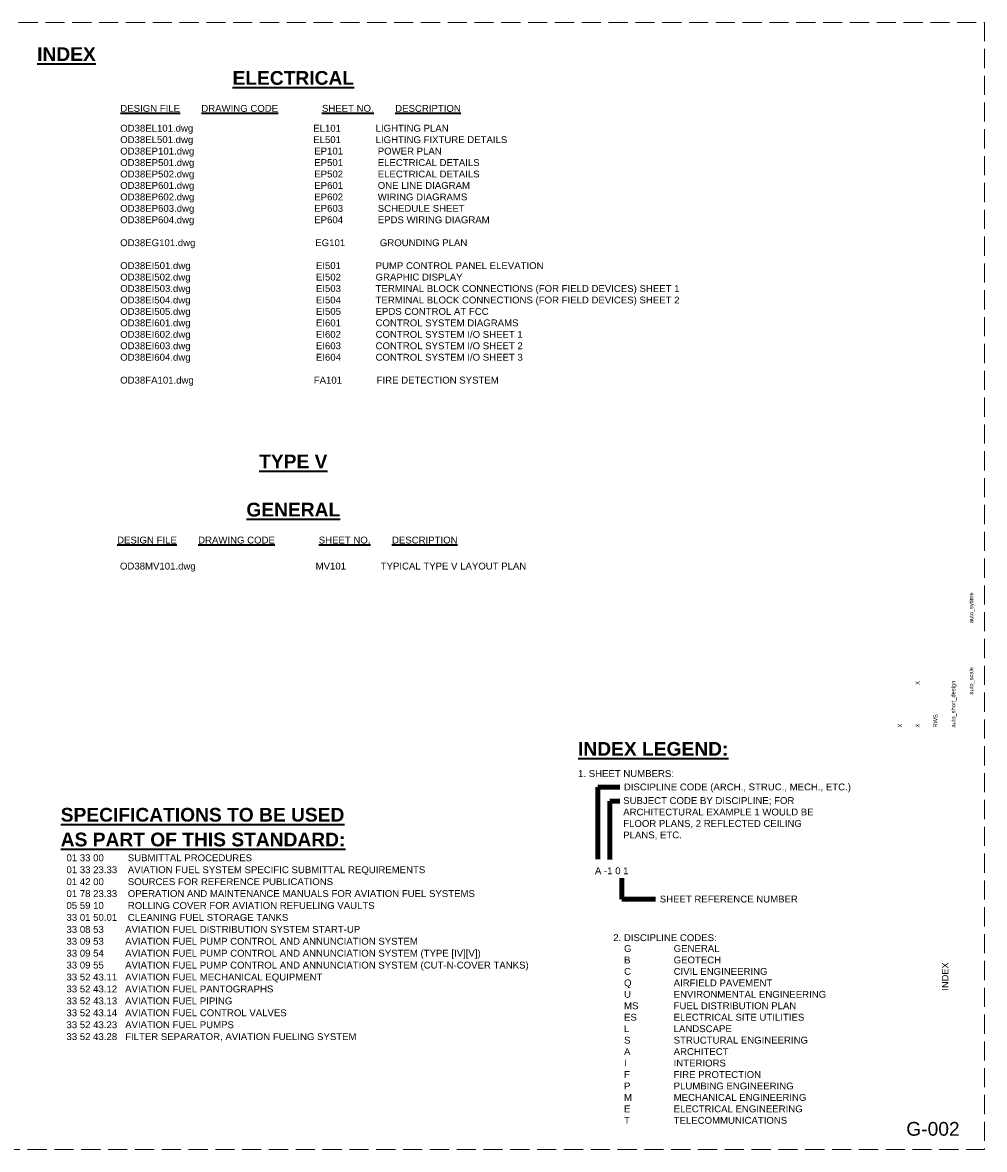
# Paper-space layout 'Layout1' of a CAD drawing. Header units: inches. Extents: x 1.3 to 32.4, y 0.8 to 21.2.
# Tile 2 of 2: x 14.8 to 32.4, y 0.8 to 21.2. Entities that reach past the tile are written whole.
import ezdxf
from ezdxf.enums import TextEntityAlignment as Align

# ---------------------------------------------------------------- set-up
doc = ezdxf.new("R2010")
doc.units = ezdxf.units.IN
doc.header["$MEASUREMENT"] = 0
doc.linetypes.add('DGN Style 3', pattern=[0.487958, 0.348542, -0.139417])
doc.layers.add('G-Anno-Nplt', color=5, linetype='Continuous', lineweight=25, plot=False)
doc.layers.add('G-Anno-Text', color=53, linetype='Continuous', lineweight=35)
doc.styles.add('Style-Arial', font='ARIAL.TTF')
doc.styles.add('Style-WORKING', font='WORKING.shx')
doc.styles.add('Text', font='ARIAL.TTF', dxfattribs={"height": 0.125})
doc.styles.add('Title', font='txt', dxfattribs={"height": 0.25})
doc.dimstyles.new('Std-Arch', dxfattribs={"dimtxt": 0.125, "dimasz": 0.15, "dimexe": 0.0625, "dimexo": 0.0625, "dimgap": 0.0625, "dimtad": 1, "dimdec": 4, "dimzin": 11, "dimdsep": 46, "dimlunit": 4, "dimtxsty": 'Text', "dimcen": 0.09, "dimclrd": 256, "dimclre": 256, "dimadec": 4, "dimazin": 3, "dimtfac": 1, "dimtdec": 4, "dimtofl": 0, "dimtmove": 1, "dimatfit": 3, "dimfxl": 0, "dimfrac": 2, "dimtzin": 11, "dimlwd": 18, "dimlwe": 18, "dimarcsym": 0})

# ---------------------------------------------------------------- blocks, each defined once
blk = doc.blocks.new('coeSheet')
at = {"layer": 'G-Anno-Nplt', "color": 7, "linetype": 'DGN Style 3', "lineweight": 18, "flags": 128}
blk.add_lwpolyline([(-0.2, 0), (30.875, 0), (30.875, 20.5), (-0.2, 20.5)], close=True, dxfattribs=at)
at = {"layer": 'G-Anno-Text', "color": 1, "linetype": 'Continuous', "lineweight": 25, "style": 'Style-WORKING'}
for tag, p in [('14_appr', (29.227, 18.65)), ('13_appr', (29.43, 18.65)), ('12_appr', (29.633, 18.65)), ('11_appr', (29.836, 18.65)), ('10_appr', (30.039, 18.65)), ('09_appr', (30.242, 18.65)), ('08_appr', (30.445, 18.65)), ('14_date', (29.227, 18.1)), ('13_date', (29.43, 18.1)), ('12_date', (29.633, 18.1)), ('11_date', (29.836, 18.1)), ('10_date', (30.039, 18.1)), ('09_date', (30.242, 18.1)), ('08_date', (30.445, 18.1)), ('14_mark', (29.227, 15.1)), ('13_mark', (29.43, 15.1)), ('12_mark', (29.633, 15.1)), ('11_mark', (29.836, 15.1)), ('10_mark', (30.039, 15.1)), ('09_mark', (30.242, 15.1)), ('08_mark', (30.445, 15.1)), ('07_appr', (29.227, 14.7)), ('06_appr', (29.43, 14.7)), ('05_appr', (29.633, 14.7)), ('04_appr', (29.836, 14.7)), ('03_appr', (30.039, 14.7)), ('02_appr', (30.242, 14.7)), ('01_appr', (30.445, 14.7)), ('07_date', (29.227, 14.15)), ('06_date', (29.43, 14.15)), ('05_date', (29.633, 14.15)), ('04_date', (29.836, 14.15)), ('03_date', (30.039, 14.15)), ('02_date', (30.242, 14.15)), ('01_date', (30.445, 14.15)), ('07_mark', (29.227, 11.15)), ('06_mark', (29.43, 11.15)), ('05_mark', (29.633, 11.15)), ('04_mark', (29.836, 11.15)), ('03_mark', (30.039, 11.15)), ('02_mark', (30.242, 11.15)), ('01_mark', (30.445, 11.15))]:
    blk.add_attdef(tag, text='', height=0.075, rotation=90, dxfattribs=at).set_placement(p, align=Align.MIDDLE_CENTER)
for tag, p in [('14_desc', (29.227, 15.35)), ('13_desc', (29.43, 15.35)), ('12_desc', (29.633, 15.35)), ('11_desc', (29.836, 15.35)), ('10_desc', (30.039, 15.35)), ('09_desc', (30.242, 15.35)), ('08_desc', (30.445, 15.35)), ('07_desc', (29.227, 11.4)), ('06_desc', (29.43, 11.4)), ('05_desc', (29.633, 11.4)), ('04_desc', (29.836, 11.4)), ('03_desc', (30.039, 11.4)), ('02_desc', (30.242, 11.4)), ('01_desc', (30.445, 11.4))]:
    blk.add_attdef(tag, text='', height=0.075, rotation=90, dxfattribs=at).set_placement(p, align=Align.MIDDLE_LEFT)
at = {"layer": 'G-Anno-Text', "color": 1, "linetype": 'Continuous', "lineweight": 25, "style": 'Style-WORKING', "flags": 2}
for tag, p in [('plot_sytime', (30.595, 9.575)), ('plot_scale', (30.595, 8.275)), ('plot_short_design', (30.27, 7.675)), ('plot_design', (-0.15, 2.6)), ('plot_username', (-0.15, 1.4))]:
    blk.add_attdef(tag, text='', height=0.075, rotation=90, dxfattribs=at).set_placement(p, align=Align.TOP_LEFT)
at = {"layer": 'G-Anno-Text', "color": 1, "linetype": 'Continuous', "lineweight": 25, "style": 'Style-WORKING'}
for tag, p in [('issue_date', (29.295, 9.275)), ('file_num', (30.27, 9.275)), ('checked_by', (29.62, 8.454)), ('submitted_by_name', (29.945, 7.675)), ('designed_by_name', (29.295, 7.675)), ('drawn_by', (29.62, 7.675)), ('sheet_size', (30.595, 7.675))]:
    blk.add_attdef(tag, text='', height=0.075, rotation=90, dxfattribs=at).set_placement(p, align=Align.TOP_LEFT)
at = {"layer": 'G-Anno-Text', "color": 6, "linetype": 'Continuous', "lineweight": 35, "style": 'Style-Arial'}
for tag, p in [('sheet_title_1', (30.1, 3.147)), ('sheet_title_2', (30.3, 3.147)), ('sheet_title_3', (30.5, 3.147))]:
    blk.add_attdef(tag, text='', height=0.12, rotation=90, dxfattribs=at).set_placement(p, align=Align.TOP_CENTER)
at = {"layer": 'G-Anno-Text', "linetype": 'Continuous', "lineweight": 50, "style": 'Style-Arial'}
blk.add_attdef('sheet_id', text='', height=0.25, rotation=0, dxfattribs=at).set_placement((29.938, 0.375), align=Align.MIDDLE_CENTER)

psp = doc.layouts.get("Layout1")

# ---------------------------------------------------------------- block references
at = {"layer": 'G-Anno-Nplt', "color": 7, "linetype": 'DGN Style 3', "lineweight": 18}
ref = psp.add_blockref('coeSheet', (1.475, 0.75), dxfattribs=at)
ref.add_attrib('sheet_title_1', 'INDEX', dxfattribs={"layer": 'G-Anno-Text', "color": 6, "linetype": 'Continuous', "lineweight": 35, "height": 0.12, "rotation": 90, "style": 'Style-Arial'}).set_placement((31.575, 3.897), align=Align.TOP_CENTER)
ref.add_attrib('sheet_id', 'G-002', dxfattribs={"layer": 'G-Anno-Text', "linetype": 'Continuous', "lineweight": 50, "height": 0.25, "rotation": 0, "style": 'Style-Arial'}).set_placement((31.413, 1.125), align=Align.MIDDLE_CENTER)
ref.add_attrib('designed_by_name', 'X', dxfattribs={"layer": 'G-Anno-Text', "color": 1, "linetype": 'Continuous', "lineweight": 25, "height": 0.075, "rotation": 90, "style": 'Style-WORKING'}).set_placement((30.77, 8.425), align=Align.TOP_LEFT)
ref.add_attrib('drawn_by', 'X', dxfattribs={"layer": 'G-Anno-Text', "color": 1, "linetype": 'Continuous', "lineweight": 25, "height": 0.075, "rotation": 90, "style": 'Style-WORKING'}).set_placement((31.095, 8.425), align=Align.TOP_LEFT)
ref.add_attrib('checked_by', 'X', dxfattribs={"layer": 'G-Anno-Text', "color": 1, "linetype": 'Continuous', "lineweight": 25, "height": 0.075, "rotation": 90, "style": 'Style-WORKING'}).set_placement((31.095, 9.204), align=Align.TOP_LEFT)
ref.add_attrib('plot_scale', 'auto_scale', dxfattribs={"layer": 'G-Anno-Text', "color": 1, "linetype": 'Continuous', "lineweight": 25, "height": 0.075, "rotation": 90, "style": 'Style-WORKING'}).set_placement((32.07, 9.025), align=Align.TOP_LEFT)
ref.add_attrib('submitted_by_name', 'RWS', dxfattribs={"layer": 'G-Anno-Text', "color": 1, "linetype": 'Continuous', "lineweight": 25, "height": 0.075, "rotation": 90, "style": 'Style-WORKING'}).set_placement((31.42, 8.425), align=Align.TOP_LEFT)
ref.add_attrib('plot_short_design', 'auto_short_design', dxfattribs={"layer": 'G-Anno-Text', "color": 1, "linetype": 'Continuous', "lineweight": 25, "height": 0.075, "rotation": 90, "style": 'Style-WORKING'}).set_placement((31.745, 8.425), align=Align.TOP_LEFT)
ref.add_attrib('plot_sytime', 'auto_sytime', dxfattribs={"layer": 'G-Anno-Text', "color": 1, "linetype": 'Continuous', "lineweight": 25, "height": 0.075, "rotation": 90, "style": 'Style-WORKING'}).set_placement((32.07, 10.325), align=Align.TOP_LEFT)

# ---------------------------------------------------------------- texts
at = {"layer": 'G-Anno-Text', "style": 'Text'}
for s, p in [('OD38MV101.dwg                                             MV101             TYPICAL TYPE V LAYOUT PLAN', (16.618, 11.425, 0.002)), ('1. SHEET NUMBERS:', (24.954, 7.651)), ('DISCIPLINE CODE (ARCH., STRUC., MECH., ETC.)', (25.788, 7.407)), ('A -1 0 1', (25.262, 5.882)), ('SHEET REFERENCE NUMBER', (26.441, 5.368)), ('2. DISCIPLINE CODES:', (25.595, 4.665))]:
    psp.add_text(s, height=0.125, dxfattribs=at).set_placement(p, align=Align.TOP_LEFT)
at = {"layer": 'G-Anno-Text', "char_height": 0.25, "style": 'Title'}
for s, insert, width, attachment_point, line_spacing_factor in [('\\fArial|b1|i0|c0|p39;\\LINDEX', (15.644, 20.675), 1.50107, 5, 0.614351), ('\\fArial|b1|i0|c0|p39;\\LELECTRICAL', (19.772, 20.241, 0.002), 1.50107, 5, 0.621775), ('\\fArial|b1|i0|c0|p39;\\LTYPE V', (19.772, 13.266, 0.002), 1.50107, 5, 0.62678), ('\\fArial|b1|i0|c0|p39;\\LGENERAL', (19.772, 12.388, 0.002), 1.50107, 5, 0.624273), ('\\fArial|b1|i0|c0|p39;\\LSPECIFICATIONS TO BE USED \\PAS PART OF THIS STANDARD: ', (15.54, 6.612, -0.002), 13.02447, 4, 1.081072)]:
    psp.add_mtext(s, dxfattribs=dict(at, insert=insert, width=width, attachment_point=attachment_point, line_spacing_factor=line_spacing_factor))
at = {"layer": 'G-Anno-Text', "attachment_point": 1}
for s, insert, char_height, width, style in [('\\LDESIGN FILE', (16.625, 19.751), 0.125, 1.15178, 'Text'), ('\\LDRAWING CODE', (18.099, 19.751), 0.125, 1.45342, 'Text'), ('\\LSHEET NO.', (20.294, 19.752), 0.125, 0.9224, 'Text'), ('\\LDESCRIPTION', (21.627, 19.751), 0.125, 1.07425, 'Text'), ('\\LDESIGN FILE', (16.566, 11.898), 0.125, 1.15178, 'Text'), ('\\LDRAWING CODE', (18.04, 11.898), 0.125, 1.45342, 'Text'), ('\\LSHEET NO.', (20.235, 11.898), 0.125, 0.9224, 'Text'), ('\\LDESCRIPTION', (21.568, 11.898), 0.125, 1.07425, 'Text'), ('\\fArial|b1|i0|c0|p39;\\LINDEX LEGEND:', (24.954, 8.163), 0.25, 2.76521, 'Title'), ('SUBJECT CODE BY DISCIPLINE; FOR ARCHITECTURAL EXAMPLE 1 WOULD BE FLOOR PLANS, 2 REFLECTED CEILING PLANS, ETC.', (25.776, 7.159), 0.125, 3.86182, 'Text'), ('G\\PB\\PC\\PQ\\PU\\PMS\\PES\\PL\\PS\\PA\\PI\\PF\\PP\\PM\\PE\\PT', (25.791, 4.468), 0.125, 0.3937, 'Text'), ('GENERAL\\PGEOTECH^JCIVIL ENGINEERING^JAIRFIELD PAVEMENT^JENVIRONMENTAL ENGINEERING^JFUEL DISTRIBUTION PLAN^JELECTRICAL SITE UTILITIES^JLANDSCAPE^JSTRUCTURAL ENGINEERING^JARCHITECT\\PINTERIORS\\PFIRE PROTECTION\\PPLUMBING ENGINEERING^JMECHANICAL ENGINEERING\\PELECTRICAL ENGINEERING^JTELECOMMUNICATIONS', (26.694, 4.468), 0.125, 2.95275, 'Text')]:
    psp.add_mtext(s, dxfattribs=dict(at, insert=insert, char_height=char_height, width=width, style=style))
at = {"layer": 'G-Anno-Text', "char_height": 0.125, "attachment_point": 1, "style": 'Text'}
for s, insert, line_spacing_factor in [('OD38EL101.dwg                                             EL101             LIGHTING PLAN', (16.622, 19.39), 0.737519), ('OD38EL501.dwg                                             EL501             LIGHTING FIXTURE DETAILS', (16.622, 19.182), 0.737519), ('OD38EP101.dwg                                             EP101             POWER PLAN', (16.622, 18.974), 0.737519), ('OD38EP501.dwg                                             EP501             ELECTRICAL DETAILS', (16.622, 18.765), 0.737519), ('OD38EP502.dwg                                             EP502             ELECTRICAL DETAILS', (16.622, 18.557), 0.737519), ('OD38EP601.dwg                                             EP601             ONE LINE DIAGRAM', (16.622, 18.349), 0.737519), ('OD38EP602.dwg                                             EP602             WIRING DIAGRAMS', (16.622, 18.14), 0.737519), ('OD38EP603.dwg                                             EP603             SCHEDULE SHEET', (16.622, 17.932), 0.737519), ('OD38EP604.dwg                                             EP604             EPDS WIRING DIAGRAM', (16.622, 17.724), 0.737519), ('OD38EG101.dwg                                             EG101             GROUNDING PLAN', (16.622, 17.307), 0.737519), ('OD38EI501.dwg                                               EI501             PUMP CONTROL PANEL ELEVATION', (16.622, 16.89), 0.737519), ('OD38EI502.dwg                                               EI502             GRAPHIC DISPLAY', (16.622, 16.682), 0.737519), ('OD38EI503.dwg                                               EI503             TERMINAL BLOCK CONNECTIONS (FOR FIELD DEVICES) SHEET 1', (16.622, 16.474), 0.737519), ('OD38EI504.dwg                                               EI504             TERMINAL BLOCK CONNECTIONS (FOR FIELD DEVICES) SHEET 2', (16.622, 16.265), 0.737519), ('OD38EI505.dwg                                               EI505             EPDS CONTROL AT FCC', (16.622, 16.057), 0.737519), ('OD38EI601.dwg                                               EI601             CONTROL SYSTEM DIAGRAMS', (16.622, 15.849), 0.737519), ('OD38EI602.dwg                                               EI602             CONTROL SYSTEM I/O SHEET 1', (16.622, 15.64), 0.737519), ('OD38EI603.dwg                                               EI603             CONTROL SYSTEM I/O SHEET 2', (16.622, 15.432), 0.737519), ('OD38EI604.dwg                                               EI604             CONTROL SYSTEM I/O SHEET 3', (16.622, 15.224), 0.737519), ('OD38FA101.dwg                                             FA101             FIRE DETECTION SYSTEM', (16.622, 14.807), 0.740481), (' 01 33 00         SUBMITTAL PROCEDURES    ^J 01 33 23.33    AVIATION FUEL SYSTEM SPECIFIC SUBMITTAL REQUIREMENTS                                    ^J 01 42 00         SOURCES FOR REFERENCE PUBLICATIONS\\P 01 78 23.33    OPERATION AND MAINTENANCE MANUALS FOR AVIATION FUEL SYSTEMS^J 05 59 10         ROLLING COVER FOR AVIATION REFUELING VAULTS                            ^J 33 01 50.01    CLEANING FUEL STORAGE TANKS^J 33 08 53        AVIATION FUEL DISTRIBUTION SYSTEM START-UP                       ^J 33 09 53        AVIATION FUEL PUMP CONTROL AND ANNUNCIATION SYSTEM                    ^J 33 09 54        AVIATION FUEL PUMP CONTROL AND ANNUNCIATION SYSTEM (TYPE [IV][V])     ^J 33 09 55        AVIATION FUEL PUMP CONTROL AND ANNUNCIATION SYSTEM (CUT-N-COVER TANKS) ^J 33 52 43.11   AVIATION FUEL MECHANICAL EQUIPMENT^J 33 52 43.12   AVIATION FUEL PANTOGRAPHS^J 33 52 43.13   AVIATION FUEL PIPING^J 33 52 43.14   AVIATION FUEL CONTROL VALVES \\P 33 52 43.23   AVIATION FUEL PUMPS^J 33 52 43.28   FILTER SEPARATOR, AVIATION FUELING SYSTEM   ', (15.596, 6.118), 1.040873)]:
    psp.add_mtext(s, dxfattribs=dict(at, insert=insert, line_spacing_factor=line_spacing_factor))

# ---------------------------------------------------------------- leaders
at = {"layer": 'G-Anno-Text', "lineweight": 18}
for points in [[(25.316, 6.029), (25.316, 7.34), (25.714, 7.34)], [(25.535, 6.025), (25.535, 7.083), (25.714, 7.083)], [(25.748, 5.685), (25.748, 5.302), (26.365, 5.302)]]:
    psp.add_leader(points, dimstyle='Std-Arch', override={"dimclrd": 0, "dimlwd": 65534}, dxfattribs=at)

doc.saveas('drawing.dxf')
